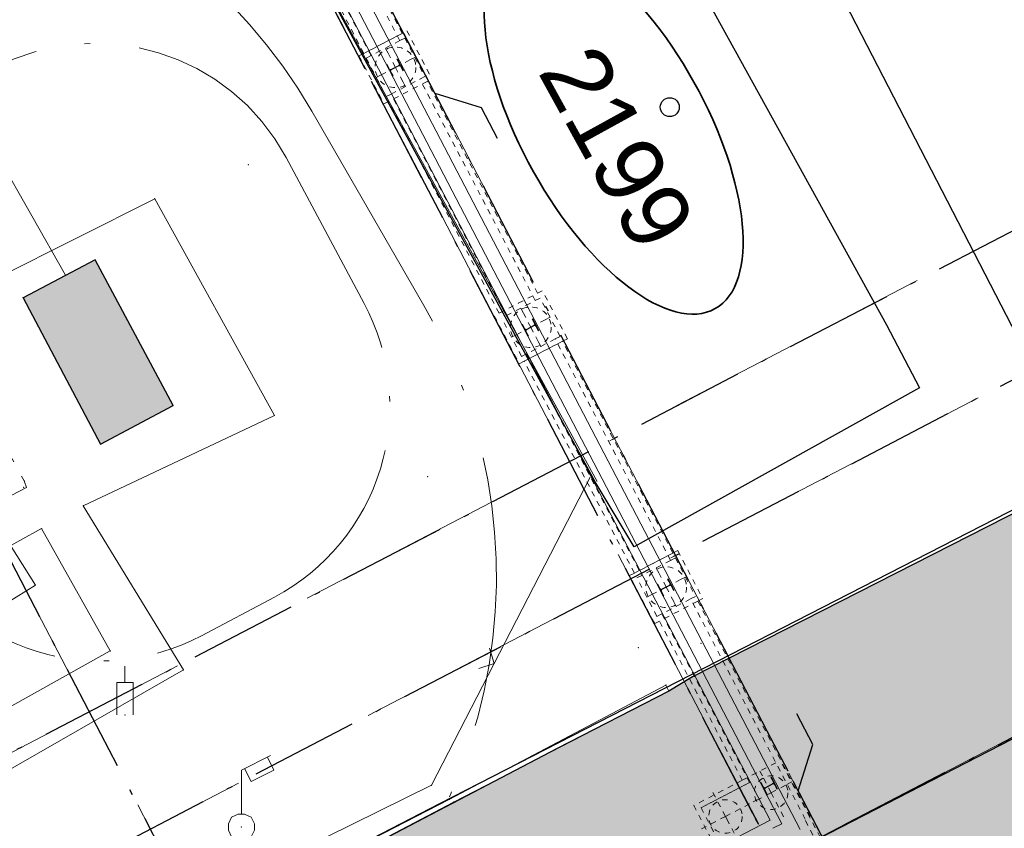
# Model space of a CAD drawing. Header units: metres. Extents: x -535942 to -530626, y -1087729 to -1086275.
# Tile 171 of 247: x -534219 to -534200, y -1086843 to -1086828. Entities that reach past the tile are written whole.
import ezdxf
from ezdxf import colors
from ezdxf.entities.mleader import LeaderData, LeaderLine
from ezdxf.math import Vec2, Vec3

# ---------------------------------------------------------------- set-up
doc = ezdxf.new("R2010")
doc.units = ezdxf.units.M
for name, pattern in [('A_CARA_07', [7, 5, -2]), ('A_CARA_15', [7.6, 5, -1.3, 0, -1.3]), ('B_CARA_03', [3, 2, -1]), ('C_1', [0.6, 0.3, -0.3]), ('Čerchovaná 20mm', [3000, 2000, -500, 0, -500]), ('Čerchovaná 3mm', [5, 3, -1, 0, -1])]:
    doc.linetypes.add(name, pattern=pattern)
for name, color, linetype in [('18', 7, 'Continuous'), ('2', 7, 'Continuous'), ('23', 7, 'Continuous'), ('8', 7, 'Continuous'), ('_blok katastr', 7, 'Continuous'), ('_blok SS sítě', 7, 'Continuous'), ('_blok zaměření - nové', 7, 'Continuous'), ('_základy', 7, 'Continuous'), ('AG_srafy SS budovy', 252, 'Continuous'), ('AG_srafy SS komunikace', 253, 'Continuous')]:
    doc.layers.add(name, color=color, linetype=linetype)
for name, color, linetype, lineweight in [('AG budovy tence', 240, 'Continuous', 18), ('AG plyn', 251, 'G_POTR_632_PN', 13), ('AG_kanal destova', 24, 'G_POTR_626_PN', 35), ('AG_legenda', 240, 'Continuous', 35), ('AG_ochranne pasmo', 7, 'A_CARA_15', 15), ('CA_DVERE', 7, 'Continuous', 13), ('CA_DVERE18', 8, 'Continuous', 9), ('CA_DVERE25', 7, 'Continuous', 9), ('CA_DVERE_NEVHRA1', 3, 'Čerchovaná 3mm', 13), ('CA_NEVHRA', 3, 'A_CARA_07', 9), ('CA_OSY', 5, 'A_CARA_15', 18), ('CA_POHHRA25', 7, 'Continuous', 25), ('CA_REZY', 1, 'Continuous', 50), ('CA_ZAKLADY25', 7, 'Continuous', 18)]:
    doc.layers.add(name, color=color, linetype=linetype, lineweight=lineweight)
doc.layers.add('AG revizni oblacek', color=111, linetype='Continuous', plot=False)
doc.layers.add('AG_revizni oblacek', color=111, linetype='Continuous', plot=False)
for name, color, linetype, lineweight, true_color in [('AG_Demolice', 7, 'Continuous', 25, 0xff8000), ('AG_dotčená parcela', 7, 'Continuous', 30, 0x007f00), ('BT_hranice_budov', 7, 'Continuous', 30, 0x007f00)]:
    doc.layers.add(name, color=color, linetype=linetype, lineweight=lineweight, true_color=true_color)
for name, color, linetype, true_color in [('BT_hranice_parcel', 7, 'Continuous', 0x007f00), ('BT_mapove_znacky', 7, 'Continuous', 0x007f00), ('BT_text_parcel', 7, 'Continuous', 0x007f00), ('sítě_GasNet-STL', 7, 'PLYN_STŘEDOTLAK_PN', 0xb80000)]:
    doc.layers.add(name, color=color, linetype=linetype, true_color=true_color)
doc.styles.add('BT_text_mapy_m', font='arial.ttf', dxfattribs={"height": 5})
doc.styles.get("Standard").update_dxf_attribs({"font": 'ARIALN.TTF'})
doc.linetypes.add('G_POTR_626_PN', pattern='A,0.5,-1,2,-6.5,[8,hpfmlin.shx,S=1,R=0,X=0,Y=0],-6.5,2,-1,0.5', length=20)
doc.linetypes.add('G_POTR_632_PN', pattern='A,0.5,-1,2,-6.5,[13,hpfmlin.shx,S=1,R=0,X=0,Y=0],-6.5,2,-1,0.5', length=20)
doc.linetypes.add('G_POTR_635_PN', pattern='A,0.5,-1,2,-6.5,[16,hpfmlin.shx,S=1,R=0,X=0,Y=0],-6.5,2,-1,0.5', length=20)
doc.linetypes.add('PLYN_STŘEDOTLAK_PN', pattern='A,2,-1,1,-1,2,-3,2,-7,[13,insite.shx,S=1,R=0,X=0,Y=0],-7', length=26)

# ---------------------------------------------------------------- blocks, each defined once
blk = doc.blocks.new('BT_symbol_404')
at = {"layer": 'BT_mapove_znacky', "lineweight": -3}
blk.add_circle((0, 0), 0.175, dxfattribs=at)
blk = doc.blocks.new('_KATASTR')
at = {"layer": 'AG_dotčená parcela', "color": 3, "lineweight": 35, "true_color": 0x00ff00}
blk.add_ellipse((-534207.706, -1086829.633), major_axis=(1.875, -3.357), ratio=0.441498, dxfattribs=at)
at = {"layer": 'BT_hranice_budov', "lineweight": -3}
blk.add_lwpolyline([(-534208.05, -1086836.19), (-534214.29, -1086824.74), (-534209, -1086821.82), (-534202.67, -1086833.29), (-534202.06, -1086834.45), (-534207.33, -1086837.39), (-534208.05, -1086836.19)], dxfattribs=at)
at = {"layer": 'BT_hranice_parcel', "lineweight": -3}
for points in [[(-534124.29, -1086793.41), (-534124.09, -1086799.01), (-534126.44, -1086803.61), (-534131.44, -1086806.72), (-534166.27, -1086820.42), (-534181.33, -1086826.86), (-534198.96, -1086836), (-534207.29, -1086819.86), (-534135.23, -1086773.61), (-534124.29, -1086793.41)], [(-534194.93, -1086866.9), (-534210.71, -1086873.4), (-534216.58, -1086863.74), (-534217.49, -1086854.29), (-534216.2, -1086849.03), (-534212.54, -1086847.21), (-534177.25, -1086829.05), (-534165.77, -1086824.13), (-534157.33, -1086820.69), (-534132.5, -1086811.08), (-534129.41, -1086810.42), (-534125.45, -1086810.2), (-534123.15, -1086810.59), (-534120.48, -1086811.7), (-534117.75, -1086813.93), (-534116.29, -1086816.19), (-534115.49, -1086818.3), (-534115.16, -1086821.27), (-534117.63, -1086831.26), (-534122.85, -1086842.51)], [(-534207.33, -1086837.39), (-534208.05, -1086836.19), (-534214.29, -1086824.74), (-534209, -1086821.82)], [(-534209, -1086821.82), (-534202.67, -1086833.29), (-534202.06, -1086834.45), (-534207.33, -1086837.39)], [(-534198.96, -1086836), (-534210.92, -1086842.13), (-534222.39, -1086848.06), (-534226.92, -1086849.68), (-534229.45, -1086849.17), (-534234.16, -1086847.82), (-534239.74, -1086847.8), (-534244.99, -1086849.4), (-534260.32, -1086856.66), (-534281.87, -1086868.15), (-534295.05, -1086874.75), (-534338.12, -1086898.49), (-534383.25, -1086923.8)]]:
    blk.add_lwpolyline(points, dxfattribs=at)
at = {"layer": 'BT_mapove_znacky', "lineweight": -3}
blk.add_blockref('BT_symbol_404', (-534206.67, -1086829.27), dxfattribs=at)
at = {"layer": 'BT_text_parcel', "lineweight": -3, "style": 'BT_text_mapy_m'}
blk.add_text('2199', height=1.25, rotation=298.82, dxfattribs=at).set_placement((-534209.12, -1086828.611))
blk = doc.blocks.new('ss plyn')
at = {"layer": 'AG plyn', "color": 251, "lineweight": 15, "ltscale": 0.5}
blk.add_line((-534219.156, -1086830.035), (-534217.827, -1086832.371), dxfattribs=at)
blk.add_line((-534219.156, -1086830.035), (-534217.827, -1086832.371), dxfattribs=at)
at = {"layer": 'sítě_GasNet-STL', "color": 251, "linetype": 'PLYN_STŘEDOTLAK_PN', "lineweight": 15}
blk.add_line((-534218.38, -1086838.095), (-534219.99, -1086835.55), dxfattribs=at)
at = {"layer": 'sítě_GasNet-STL', "color": 251, "linetype": 'G_POTR_635_PN', "lineweight": 15}
blk.add_lwpolyline([(-534218.38, -1086838.095), (-534229.275, -1086844.854), (-534232.605, -1086841.215)], dxfattribs=at)
blk = doc.blocks.new('Z13')
at = {"color": 0, "lineweight": -2}
for p, q in [((0, 1.05), (0.54, 1.32)), ((0.48, 1.29), (0.6, 1.05)), ((0, 0.24), (0, 1.05)), ((0.18, 0.84), (0.06, 1.08)), ((0.6, 1.05), (0.18, 0.84)), ((-0.18, 0.18), (-0.06, 0.24)), ((-0.06, 0.24), (0.06, 0.24)), ((0.06, 0.24), (0.18, 0.18)), ((-0.24, 0.06), (-0.18, 0.18)), ((-0.24, -0.06), (-0.24, 0.06)), ((0.18, 0.18), (0.24, 0.06)), ((0.24, 0.06), (0.24, -0.06)), ((-0.18, -0.18), (-0.24, -0.06)), ((-0.06, -0.24), (-0.18, -0.18)), ((0.18, -0.18), (0.06, -0.24)), ((0.24, -0.06), (0.18, -0.18)), ((0.06, -0.24), (-0.06, -0.24))]:
    blk.add_line(p, q, dxfattribs=at)
blk = doc.blocks.new('Z212')
at = {"color": 0, "lineweight": -2}
for p, q in [((-0.21, 0.21), (0, 0)), ((0, 0), (0.21, 0.21))]:
    blk.add_line(p, q, dxfattribs=at)
blk = doc.blocks.new('Z412')
at = {"color": 0, "lineweight": -2}
for p, q in [((0, 0.6), (0, 0.9)), ((-0.15, 0), (-0.15, 0.6)), ((-0.15, 0.6), (0.15, 0.6)), ((0.15, 0.6), (0.15, 0))]:
    blk.add_line(p, q, dxfattribs=at)
blk = doc.blocks.new('Zaměření - zekan')
at = {"layer": 'AG_srafy SS budovy', "transparency": 33554602}
h = blk.add_hatch(color=256, dxfattribs=at)
h.dxf.hatch_style = 1
h.paths.add_polyline_path([(-534228.2, -1086837.95), (-534227.78, -1086838.6), (-534226.45, -1086840.84), (-534226.075, -1086841.493), (-534219.87, -1086837.93), (-534220.11, -1086837.5), (-534221.359, -1086835.361), (-534221.96, -1086834.35), (-534222.07, -1086834.413), (-534222.42, -1086833.78), (-534222.89, -1086833.03), (-534224.64, -1086834.06), (-534223.85, -1086835.44), (-534224.161, -1086835.62)])
h.paths.add_polyline_path([(-534218.61, -1086832.79), (-534217.18, -1086835.49), (-534215.84, -1086834.78), (-534217.28, -1086832.09)])
at = {"layer": 'AG_srafy SS komunikace', "transparency": 33554516}
h = blk.add_hatch(color=256, dxfattribs=at)
h.dxf.hatch_style = 1
h.paths.add_polyline_path([(-534240.26, -1086848.01), (-534242.39, -1086848.54), (-534243.974, -1086849.136), (-534248.67, -1086851.22), (-534254.11, -1086853.75), (-534260.09, -1086856.64), (-534264.42, -1086858.86), (-534270.39, -1086862.11), (-534275.64, -1086864.95), (-534281.45, -1086868.07), (-534281.659, -1086868.183), (-534285.72, -1086869.95), (-534292.582, -1086873.477), (-534300.99, -1086878.21), (-534304.7, -1086880.03), (-534311.17, -1086883.6), (-534311.21, -1086883.69), (-534319, -1086887.9), (-534326.28, -1086891.8), (-534333.68, -1086895.85), (-534341.033, -1086899.872), (-534342.39, -1086900.59), (-534348.52, -1086904), (-534357.39, -1086909.18), (-534363.51, -1086912.76), (-534368.15, -1086915.35), (-534368.58, -1086915.38), (-534371.67, -1086917.17), (-534371.6, -1086917.36), (-534374.61, -1086918.91), (-534375.85, -1086919.55), (-534383.298, -1086923.67), (-534387.62, -1086926.167), (-534390.99, -1086928.47), (-534395.26, -1086932.19), (-534398.39, -1086935.37), (-534401.04, -1086938.71), (-534403.34, -1086942.64), (-534405.25, -1086947.26), (-534406.47, -1086948.88), (-534407.31, -1086949.26), (-534408.77, -1086950.15), (-534411.9, -1086951.42), (-534412.44, -1086951.7), (-534411.572, -1086955.25), (-534406.31, -1086953.97), (-534406.43, -1086955.99), (-534406.92, -1086958.84), (-534407.82, -1086961.82), (-534408.73, -1086963.55), (-534410.13, -1086965.71), (-534411.33, -1086966.62), (-534411.44, -1086966.66), (-534412.09, -1086967.39), (-534412.79, -1086968.05), (-534413.62, -1086968.71), (-534414.49, -1086969.26), (-534416.26, -1086969.93), (-534415.54, -1086973.73), (-534414.56, -1086973.85), (-534413.62, -1086974.05), (-534405.67, -1086972.87), (-534403.64, -1086972.67), (-534402.63, -1086972.81), (-534401.62, -1086973.13), (-534400.5, -1086973.63), (-534397.57, -1086975.25), (-534395.92, -1086976.46), (-534395, -1086977.42), (-534392.36, -1086981.04), (-534391.77, -1086982.25), (-534391.1, -1086982), (-534390.78, -1086982.85), (-534391.39, -1086983.1), (-534390.58, -1086985.29), (-534390.25, -1086986.4), (-534390.1, -1086987.69), (-534390.06, -1086988.65), (-534390.2, -1086989.8), (-534390.5, -1086990.92), (-534391.16, -1086992.45), (-534391.4, -1086992.91), (-534381.94, -1086987.31), (-534382.24, -1086986.32), (-534382.32, -1086985.31), (-534382.16, -1086984.27), (-534381.82, -1086983.34), (-534381.32, -1086982.44), (-534380.71, -1086981.63), (-534379.98, -1086980.93), (-534379.21, -1086980.3), (-534378.39, -1086979.72), (-534377.467, -1086979.211), (-534373.711, -1086977.112), (-534372.583, -1086976.508), (-534371.89, -1086976.12), (-534371.16, -1086975.66), (-534367.03, -1086973.76), (-534365.62, -1086973.12), (-534362.45, -1086971.42), (-534362.565, -1086971.198), (-534357.153, -1086968.396), (-534349.974, -1086964.676), (-534344.031, -1086961.597), (-534335.38, -1086957.063), (-534329.65, -1086954.06), (-534329.53, -1086954.31), (-534329, -1086954.29), (-534328.53, -1086954.37), (-534328.09, -1086954.52), (-534327.64, -1086954.75), (-534327.21, -1086955.13), (-534326.4, -1086956.7), (-534323.4, -1086955.17), (-534324.27, -1086953.55), (-534324.32, -1086953.03), (-534324.26, -1086952.54), (-534324.13, -1086952.05), (-534323.82, -1086951.55), (-534323.49, -1086951.1), (-534311.67, -1086944.94), (-534305.34, -1086941.6), (-534300.39, -1086939.07), (-534294.798, -1086936.104), (-534294.97, -1086935.8), (-534290.77, -1086933.636), (-534286.14, -1086931.26), (-534286.02, -1086931.42), (-534285.95, -1086931.48), (-534281.89, -1086929.385), (-534271.3, -1086923.94), (-534268.39, -1086922.44), (-534266.57, -1086921.49), (-534263.17, -1086919.71), (-534259.895, -1086918.003), (-534258.72, -1086917.39), (-534257.63, -1086916.91), (-534256.65, -1086916.73), (-534255.56, -1086916.71), (-534254.93, -1086916.98), (-534253.92, -1086917.86), (-534252.78, -1086919.28), (-534251.69, -1086920.86), (-534249.08, -1086925.78), (-534247.53, -1086928.67), (-534240.07, -1086924.81), (-534241.74, -1086921.65), (-534244.189, -1086916.906), (-534244.46, -1086916.38), (-534245.17, -1086914.8), (-534245.34, -1086913.82), (-534245.4, -1086912.79), (-534245.16, -1086911.8), (-534244.75, -1086910.85), (-534244.21, -1086909.95), (-534243.65, -1086909.23), (-534242.81, -1086908.49), (-534241.96, -1086907.93), (-534238.92, -1086906.61), (-534233.75, -1086904.35), (-534231.72, -1086903.63), (-534231.12, -1086903.38), (-534222.86, -1086899.98), (-534221.64, -1086899.45), (-534215.26, -1086896.83), (-534209.18, -1086894.35), (-534207.62, -1086893.82), (-534206.23, -1086893.48), (-534204.6, -1086893.25), (-534203.26, -1086893.19), (-534201.71, -1086893.25), (-534200.38, -1086893.427), (-534199.2, -1086893.7), (-534197.72, -1086894.19), (-534196.37, -1086894.9), (-534195.14, -1086895.82), (-534194.07, -1086896.96), (-534193.35, -1086897.92), (-534192.6, -1086899.44), (-534189.28, -1086891.78), (-534190.21, -1086891.25), (-534190.71, -1086890.67), (-534191, -1086890.06), (-534191.12, -1086889.29), (-534191.03, -1086888.49), (-534190.77, -1086887.8), (-534190.37, -1086887.08), (-534189.77, -1086886.62), (-534189.02, -1086886.35), (-534188.25, -1086886.41), (-534187.49, -1086886.8), (-534187, -1086887.35), (-534186.63, -1086888.11), (-534186.43, -1086889.03), (-534186.44, -1086889.87), (-534176.56, -1086889.35), (-534177.65, -1086886.35), (-534179.05, -1086882.57), (-534179.03, -1086882.09), (-534178.78, -1086881.7), (-534177.003, -1086880.974), (-534171.47, -1086878.73), (-534168.599, -1086877.516), (-534164.678, -1086875.911), (-534163.53, -1086875.46), (-534162.56, -1086875.05), (-534161.21, -1086874.87), (-534158.44, -1086876.72), (-534157.24, -1086876.86), (-534152.2, -1086873.32), (-534150.4, -1086872.02), (-534148.76, -1086870.34), (-534147.72, -1086869.64), (-534147.78, -1086868.94), (-534147.38, -1086868.62), (-534145.94, -1086867.86), (-534144.5, -1086867.1), (-534142.98, -1086868.83), (-534139.47, -1086866.78), (-534139.23, -1086867.11), (-534139.46, -1086867.68), (-534138.99, -1086868.33), (-534117.868, -1086863.128), (-534113.56, -1086852.87), (-534114.37, -1086851.52), (-534114.78, -1086850.57), (-534115.01, -1086849.57), (-534115.14, -1086848.49), (-534115.1, -1086846.51), (-534114.61, -1086844.2), (-534114.35, -1086844.04), (-534113.74, -1086841.96), (-534113.25, -1086840.97), (-534112.53, -1086839.04), (-534112.01, -1086837.76), (-534111.58, -1086837.05), (-534111.22, -1086836.67), (-534110.4, -1086836), (-534109.57, -1086835.59), (-534107.574, -1086834.453), (-534105.261, -1086833.135), (-534102.914, -1086831.772), (-534099.15, -1086829.58), (-534093.838, -1086826.49), (-534089.789, -1086824.133), (-534088.77, -1086823.54), (-534084.12, -1086821.01), (-534085.871, -1086817.863), (-534090.54, -1086820.46), (-534093.59, -1086822.14), (-534094.49, -1086822.57), (-534095.48, -1086822.88), (-534096.44, -1086822.95), (-534097.57, -1086822.86), (-534098.46, -1086822.57), (-534101.43, -1086820.53), (-534103.51, -1086818.2), (-534105.97, -1086814.25), (-534107.99, -1086810.23), (-534109.55, -1086807.26), (-534111.07, -1086804.41), (-534111.9, -1086802.88), (-534116.5, -1086794.06), (-534117.17, -1086792.06), (-534117.42, -1086790.69), (-534117.39, -1086789.25), (-534117.19, -1086787.5), (-534116.66, -1086785.76), (-534115.86, -1086784.28), (-534114.92, -1086782.83), (-534113.95, -1086781.82), (-534112.79, -1086780.91), (-534108.66, -1086778.44), (-534110.505, -1086775.354), (-534114.85, -1086777.87), (-534116.37, -1086778.45), (-534117.72, -1086778.78), (-534118.78, -1086778.9), (-534119.79, -1086778.87), (-534120.72, -1086778.71), (-534122.33, -1086778.24), (-534123.61, -1086777.53), (-534124.14, -1086776.51), (-534124.5, -1086775.53), (-534124.78, -1086773.93), (-534124.92, -1086772.42), (-534124.95, -1086770.88), (-534124.84, -1086769.37), (-534124.65, -1086767.87), (-534124.34, -1086766.41), (-534123.95, -1086764.94), (-534123.48, -1086763.55), (-534122.531, -1086761.319), (-534122.48, -1086761.2), (-534121.67, -1086759.91), (-534120.71, -1086758.7), (-534119.94, -1086758), (-534115.095, -1086754.803), (-534112.489, -1086753.118), (-534108.92, -1086750.81), (-534112.62, -1086746.13), (-534115.807, -1086748.182), (-534119.268, -1086750.409), (-534123.55, -1086753.29), (-534125.75, -1086754.94), (-534127.24, -1086756.26), (-534128.21, -1086757.38), (-534129.07, -1086758.68), (-534129.99, -1086760.43), (-534130.79, -1086762.3), (-534131.77, -1086765.256), (-534132.17, -1086766.67), (-534132.754, -1086769.154), (-534133.08, -1086770.92), (-534132.94, -1086773.13), (-534131.84, -1086777.78), (-534132.14, -1086777.97), (-534130.89, -1086781.58), (-534129.44, -1086783.59), (-534126.631, -1086788.645), (-534124.24, -1086793.34), (-534123.65, -1086795.82), (-534123.48, -1086797.42), (-534123.973, -1086799.534), (-534124.97, -1086801.52), (-534126.17, -1086803.45), (-534127.54, -1086804.78), (-534127.92, -1086804.75), (-534132.58, -1086807.28), (-534139.56, -1086810.01), (-534146.11, -1086812.58), (-534152.72, -1086815.14), (-534159.36, -1086817.74), (-534166.12, -1086820.4), (-534174.33, -1086823.85), (-534182.75, -1086826.87), (-534190.84, -1086831.94), (-534200.46, -1086836.84), (-534206.25, -1086839.79), (-534206.69, -1086840.05), (-534208.746, -1086841.112), (-534210.685, -1086842.126), (-534215.801, -1086844.801), (-534222.31, -1086848.04), (-534225.67, -1086849.34), (-534227.09, -1086849.34), (-534228.34, -1086849.44), (-534229.373, -1086849.268), (-534230.35, -1086849.04), (-534234.18, -1086847.95), (-534236.16, -1086847.74), (-534238.29, -1086847.76)])
h.paths.add_polyline_path([(-534391.83, -1086964.99), (-534388.99, -1086967.75), (-534389.32, -1086968.65), (-534389.03, -1086969.71), (-534388.91, -1086968.78), (-534388.57, -1086967.76), (-534388.06, -1086966.84), (-534386.87, -1086965.26), (-534384.26, -1086962.14), (-534380.15, -1086957.28), (-534377.72, -1086954.43), (-534375.258, -1086953.139), (-534377.42, -1086949), (-534378.23, -1086949.37), (-534378.17, -1086949.49), (-534379.06, -1086949.91), (-534380.6, -1086951.93), (-534380.7, -1086951.86), (-534381.58, -1086953.7), (-534381.483, -1086953.784), (-534383.82, -1086956.48), (-534386.678, -1086959.782), (-534387.92, -1086961.27), (-534389.99, -1086963.67), (-534390.75, -1086964.34), (-534391.55, -1086964.89)], flags=16)
at = {"layer": '18', "color": 252, "lineweight": 15}
for p in [(-534214.45, -1086830.33), (-534216.18, -1086830.96), (-534217.28, -1086832.09), (-534218.61, -1086832.79), (-534215.84, -1086834.78), (-534213.97, -1086834.96), (-534217.18, -1086835.49), (-534211.14, -1086836.09), (-534218.6, -1086836.29), (-534218.59, -1086836.17), (-534217.5, -1086836.63), (-534218.27, -1086837.05), (-534206.09, -1086839.17), (-534217, -1086839.31), (-534207.25, -1086839.25), (-534215.65, -1086839.66), (-534206.25, -1086839.79), (-534206.74, -1086839.94), (-534206.69, -1086840.05), (-534216.73, -1086840.49), (-534211.07, -1086841.79), (-534210.74, -1086842.05), (-534210.66, -1086842.1), (-534214.58, -1086842.56)]:
    blk.add_point(p, dxfattribs=at)
at = {"layer": '2', "color": 251, "lineweight": 15}
for p, q in [((-534214.27, -1086824.75), (-534208.01, -1086836.18)), ((-534221.39, -1086833.58), (-534216.18, -1086830.96)), ((-534216.18, -1086830.96), (-534213.97, -1086834.96)), ((-534218.61, -1086832.79), (-534217.28, -1086832.09)), ((-534217.28, -1086832.09), (-534215.84, -1086834.78)), ((-534217.18, -1086835.49), (-534218.61, -1086832.79)), ((-534215.84, -1086834.78), (-534217.18, -1086835.49)), ((-534213.97, -1086834.96), (-534217.5, -1086836.63)), ((-534217.5, -1086836.63), (-534215.65, -1086839.66)), ((-534219.87, -1086837.93), (-534218.27, -1086837.05)), ((-534218.27, -1086837.05), (-534217, -1086839.31)), ((-534217, -1086839.31), (-534220.83, -1086841.44)), ((-534215.65, -1086839.66), (-534220.27, -1086842.31)), ((-534206.25, -1086839.79), (-534206.69, -1086840.05)), ((-534210.74, -1086842.05), (-534206.74, -1086839.94)), ((-534206.69, -1086840.05), (-534210.66, -1086842.1)), ((-534206.69, -1086840.05), (-534206.74, -1086839.94)), ((-534216.37, -1086844.94), (-534210.74, -1086842.05)), ((-534210.66, -1086842.1), (-534216.34, -1086845.07))]:
    blk.add_line(p, q, dxfattribs=at)
at = {"layer": '2', "color": 251, "linetype": 'C_1', "lineweight": 15}
for p, q in [((-534219.5, -1086834.5), (-534218.59, -1086836.17)), ((-534218.55, -1086836.29), (-534218.87, -1086836.46)), ((-534218.59, -1086836.17), (-534218.55, -1086836.29))]:
    blk.add_line(p, q, dxfattribs=at)
at = {"layer": '23', "color": 252, "lineweight": 15}
for p in [(-534208.14, -1086836.1), (-534216.81, -1086844.61)]:
    blk.add_line(p, (-534211.07, -1086841.79), dxfattribs=at)
at = {"layer": 'AG_revizni oblacek'}
blk.add_lwpolyline([(-534182.75, -1086826.87), (-534190.84, -1086831.94), (-534200.46, -1086836.84), (-534206.25, -1086839.79), (-534206.69, -1086840.05), (-534208.746, -1086841.112), (-534210.685, -1086842.126), (-534215.801, -1086844.801)], dxfattribs=at)
blk.add_lwpolyline([(-534218.61, -1086832.79), (-534217.18, -1086835.49), (-534215.84, -1086834.78), (-534217.28, -1086832.09)], close=True, dxfattribs=at)
at = {"layer": '23', "color": 252, "lineweight": 15, "rotation": 62.73140000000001}
blk.add_blockref('Z212', (-534209.91, -1086839.54), dxfattribs=at)
at = {"layer": '8', "color": 252, "lineweight": 15}
for name, p in [('Z412', (-534216.73, -1086840.49)), ('Z13', (-534214.58, -1086842.56))]:
    blk.add_blockref(name, p, dxfattribs=at)
blk = doc.blocks.new('půdorys nový')
at = {"color": 251, "lineweight": 15}
for p, q in [((229.229, 69.766), (229.217, 69.766)), ((229.217, 69.766), (229.217, 69.526)), ((229.229, 69.671), (229.229, 69.766)), ((229.414, 69.65), (229.25, 69.65)), ((229.25, 69.643), (229.414, 69.643)), ((229.447, 69.766), (229.435, 69.766)), ((229.435, 69.766), (229.435, 69.671)), ((229.447, 69.526), (229.447, 69.766)), ((229.217, 69.526), (229.229, 69.526)), ((229.229, 69.526), (229.229, 69.622)), ((229.435, 69.622), (229.435, 69.526)), ((229.435, 69.526), (229.447, 69.526)), ((229.229, 64.356), (229.217, 64.356)), ((229.217, 64.356), (229.217, 64.116)), ((229.229, 64.261), (229.229, 64.356)), ((229.229, 64.116), (229.229, 64.212)), ((229.414, 64.24), (229.25, 64.24)), ((229.25, 64.233), (229.414, 64.233)), ((229.447, 64.356), (229.435, 64.356)), ((229.435, 64.356), (229.435, 64.261)), ((229.435, 64.212), (229.435, 64.116)), ((229.447, 64.116), (229.447, 64.356)), ((229.217, 64.116), (229.229, 64.116)), ((229.435, 64.116), (229.447, 64.116)), ((229.229, 58.946), (229.217, 58.946)), ((229.217, 58.946), (229.217, 58.706)), ((229.229, 58.851), (229.229, 58.946)), ((229.447, 58.946), (229.435, 58.946)), ((229.435, 58.946), (229.435, 58.851)), ((229.447, 58.706), (229.447, 58.946)), ((229.229, 58.706), (229.229, 58.802)), ((229.414, 58.83), (229.25, 58.83)), ((229.25, 58.823), (229.414, 58.823)), ((229.435, 58.802), (229.435, 58.706)), ((229.217, 58.706), (229.229, 58.706)), ((229.435, 58.706), (229.447, 58.706)), ((229.229, 54.816), (229.217, 54.816)), ((229.217, 54.816), (229.217, 54.576)), ((229.229, 54.721), (229.229, 54.816)), ((229.447, 54.816), (229.435, 54.816)), ((229.435, 54.816), (229.435, 54.721)), ((229.447, 54.576), (229.447, 54.816)), ((229.217, 54.576), (229.229, 54.576)), ((229.229, 54.576), (229.229, 54.672)), ((229.414, 54.7), (229.25, 54.7)), ((229.25, 54.693), (229.414, 54.693)), ((229.435, 54.672), (229.435, 54.576)), ((229.435, 54.576), (229.447, 54.576))]:
    blk.add_line(p, q, dxfattribs=at)
for centre, start, end in [((229.25, 69.671), 180, 270), ((229.25, 69.622), 90, 180), ((229.414, 69.671), 270, 0), ((229.414, 69.622), 0, 90), ((229.25, 64.261), 180, 270), ((229.25, 64.212), 90, 180), ((229.414, 64.261), 270, 0), ((229.414, 64.212), 0, 90), ((229.25, 58.851), 180, 270), ((229.25, 58.802), 90, 180), ((229.414, 58.851), 270, 0), ((229.414, 58.802), 0, 90), ((229.25, 54.721), 180, 270), ((229.25, 54.672), 90, 180), ((229.414, 54.721), 270, 0), ((229.414, 54.672), 0, 90)]:
    blk.add_arc(centre, 0.021, start, end, dxfattribs=at)
at = {"layer": 'CA_OSY', "color": 251, "lineweight": 15}
for p, q in [((228.837, 16.271), (228.832, 88.176)), ((229.767, 11.234), (229.767, 87.661)), ((218.832, 16.271), (218.832, 64.266)), ((23.167, 61.706), (318.349, 61.706)), ((23.167, 59.266), (318.349, 59.266)), ((23.167, 53.418), (316.818, 53.418))]:
    blk.add_line(p, q, dxfattribs=at)
at = {"layer": 'CA_POHHRA25', "color": 251, "lineweight": 15}
for q in [(229.217, 74.162), (229.032, 53.968)]:
    blk.add_line((229.217, 53.968), q, dxfattribs=at)
at = {"layer": 'CA_REZY', "color": 251, "lineweight": 15}
for p, q in [((229.057, 74.162), (229.057, 54.126)), ((229.467, 53.716), (229.467, 74.162)), ((229.057, 54.126), (218.832, 54.126))]:
    blk.add_line(p, q, dxfattribs=at)
blk = doc.blocks.new('A$Cf8a33a96')
at = {"layer": 'AG_revizni oblacek', "linetype": 'Čerchovaná 20mm'}
for p, q in [((190025, -9246), (190025, 67435)), ((200025, -9246), (200025, 67435)), ((200960, -7976), (200960, 67435)), ((-6174, 41480), (290263, 41480)), ((-6174, 39040), (290263, 39040)), ((-6174, 33190), (290263, 33190))]:
    blk.add_line(p, q, dxfattribs=at)
at = {"layer": 'CA_NEVHRA', "color": 252, "lineweight": 13}
for p, q in [((200535, 49716), (200535, 49921)), ((200535, 49421), (200535, 49716)), ((200235, 49421), (200035, 49421)), ((200535, 49421), (200235, 49421)), ((200535, 49421), (200535, 49116)), ((200535, 49421), (200835, 49421)), ((200835, 49421), (201035, 49421)), ((200535, 49116), (200535, 48921)), ((200535, 44306), (200535, 44511)), ((200535, 44011), (200535, 44306)), ((200235, 44011), (200035, 44011)), ((200535, 44011), (200235, 44011)), ((200535, 44011), (200535, 43706)), ((200535, 44011), (200835, 44011)), ((200835, 44011), (201035, 44011)), ((200535, 43706), (200535, 43511)), ((200535, 38896), (200535, 39101)), ((200535, 38601), (200535, 38896)), ((200235, 38601), (200035, 38601)), ((200535, 38601), (200235, 38601)), ((200535, 38601), (200535, 38296)), ((200535, 38601), (200835, 38601)), ((200835, 38601), (201035, 38601)), ((200535, 38296), (200535, 38101)), ((199550, 34340), (199550, 34840)), ((200500, 34690), (200500, 34840)), ((200500, 34340), (200500, 34690)), ((199550, 34340), (199050, 34340)), ((199550, 34340), (199550, 34290)), ((199550, 34340), (200050, 34340)), ((199550, 34290), (199550, 33840)), ((200230, 34340), (200000, 34340)), ((200500, 34340), (200230, 34340)), ((200500, 34340), (200500, 33840)), ((200500, 34340), (200830, 34340)), ((200830, 34340), (201000, 34340))]:
    blk.add_line(p, q, dxfattribs=at)
for centre, radius in [((200535, 49421), 375), ((200535, 44011), 375), ((200535, 38601), 375), ((199550, 34340), 310), ((200500, 34340), 310)]:
    blk.add_circle(centre, radius, dxfattribs=at)
at = {"layer": 'CA_POHHRA25', "color": 252, "linetype": 'B_CARA_03', "lineweight": 13}
for p, q in [((200235, 49821), (200235, 53331)), ((200835, 53331), (200835, 49821)), ((200135, 49921), (200135, 53231)), ((200935, 49921), (200935, 53231)), ((200135, 49921), (200935, 49921)), ((200835, 49821), (200235, 49821)), ((200135, 44511), (200135, 48921)), ((200935, 48921), (200135, 48921)), ((200235, 49021), (200835, 49021)), ((200235, 44411), (200235, 49021)), ((200835, 44411), (200835, 49021)), ((200935, 44511), (200935, 48921)), ((200135, 44511), (200935, 44511)), ((200235, 44411), (200835, 44411)), ((200935, 43511), (200135, 43511)), ((200135, 39101), (200135, 43511)), ((200835, 43611), (200235, 43611)), ((200235, 43611), (200235, 39001)), ((200835, 39001), (200835, 43611)), ((200935, 39101), (200935, 43511)), ((200135, 39101), (200935, 39101)), ((200835, 39001), (200235, 39001)), ((200835, 38201), (200235, 38201)), ((200235, 34690), (200235, 38201)), ((200835, 33615), (200835, 38201)), ((200135, 34790), (200135, 38101)), ((200935, 38101), (200135, 38101)), ((200935, 38101), (200935, 33615)), ((200135, 34790), (200925, 34790)), ((200925, 33615), (200925, 34790))]:
    blk.add_line(p, q, dxfattribs=at)
at = {"layer": 'CA_ZAKLADY25', "color": 252, "linetype": 'B_CARA_03', "lineweight": 13}
for p, q in [((200035, 49921), (201035, 49921)), ((200035, 49921), (200035, 48921)), ((200235, 49821), (200135, 49821)), ((200135, 49821), (200135, 49021)), ((200835, 49821), (200235, 49821)), ((200935, 49821), (200835, 49821)), ((200935, 49821), (200935, 49021)), ((201035, 49921), (201035, 48921)), ((200035, 48921), (201035, 48921)), ((200235, 49021), (200135, 49021)), ((200235, 49021), (200835, 49021)), ((200935, 49021), (200835, 49021)), ((201035, 44511), (200035, 44511)), ((200035, 44511), (200035, 43511)), ((200935, 44411), (200135, 44411)), ((200135, 43611), (200135, 44411)), ((200935, 43611), (200935, 44411)), ((201035, 43511), (201035, 44511)), ((200135, 43511), (200035, 43511)), ((200235, 43611), (200135, 43611)), ((200135, 43511), (200935, 43511)), ((200835, 43611), (200235, 43611)), ((200835, 43611), (200935, 43611)), ((200935, 43511), (201035, 43511)), ((200035, 38101), (200035, 39101)), ((200135, 39101), (200035, 39101)), ((200935, 39101), (200135, 39101)), ((200935, 39101), (201035, 39101)), ((201035, 39101), (201035, 38101)), ((200135, 38201), (200135, 39001)), ((200135, 39001), (200235, 39001)), ((200835, 39001), (200235, 39001)), ((200935, 39001), (200835, 39001)), ((200935, 39001), (200935, 38201)), ((200135, 38201), (200835, 38201)), ((200835, 38201), (200935, 38201)), ((200135, 38101), (200035, 38101)), ((200935, 38101), (200135, 38101)), ((200935, 38101), (201035, 38101)), ((200135, 34790), (199125, 34790)), ((199125, 34790), (199125, 34015)), ((200135, 34790), (200925, 34790)), ((200925, 33615), (200925, 34790)), ((200230, 34690), (199225, 34690)), ((199225, 34690), (199225, 33915)), ((199225, 34690), (200235, 34690)), ((200825, 31690), (200825, 33615)), ((200925, 31590), (200925, 33615))]:
    blk.add_line(p, q, dxfattribs=at)
blk = doc.blocks.new('A$C3fb6d5f6')
at = {"layer": 'AG_revizni oblacek', "linetype": 'Čerchovaná 20mm'}
for p, q in [((935, -13771), (935, 6270)), ((0, -15041), (0, 5514))]:
    blk.add_line(p, q, dxfattribs=at)
at = {"layer": 'AG_revizni oblacek'}
for p, q in [((935, -13771), (1570, -14406)), ((1570, -14406), (1570, -15041))]:
    blk.add_line(p, q, dxfattribs=at)
blk = doc.blocks.new('A$Cfefb2b01')
at = {"layer": 'AG_revizni oblacek', "linetype": 'Čerchovaná 20mm'}
for p, q in [((-935, -4846), (-935, 2322)), ((0, -4846), (0, 2322)), ((-5701, 0), (1155, 0))]:
    blk.add_line(p, q, dxfattribs=at)
at = {"layer": 'CA_DVERE', "color": 240, "lineweight": 13}
for p, q in [((-2640, -675), (-2640, -625)), ((-2640, -675), (-2610, -675)), ((-2640, -1375), (-2640, -675)), ((-2610, -675), (-2610, -625)), ((-2610, -1375), (-2610, -675)), ((-2640, -1375), (-3340, -1375)), ((-2640, -1375), (-2610, -1375)), ((-2640, -1425), (-2640, -1375)), ((-2610, -1425), (-2610, -1375))]:
    blk.add_line(p, q, dxfattribs=at)
blk.add_arc((-2640, -1375), 700, 90, 180, dxfattribs=at)
at = {"layer": 'CA_DVERE18', "color": 240, "lineweight": 13}
blk.add_line((-1150, -655), (-450, -655), dxfattribs=at)
blk.add_arc((-1150, -655), 700, 270, 0, dxfattribs=at)
at = {"layer": 'CA_DVERE25', "color": 240, "lineweight": 13}
for p, q in [((-1250, -575), (-1150, -575)), ((-1250, -655), (-1250, -575)), ((-1150, -655), (-1250, -655)), ((-1190, -655), (-1150, -655)), ((-1190, -1355), (-1190, -655)), ((-1150, -575), (-1150, -655)), ((-1150, -655), (-1150, -1355)), ((-1250, -1355), (-1150, -1355)), ((-1250, -1435), (-1250, -1355)), ((-1150, -1435), (-1250, -1435)), ((-1150, -1355), (-1190, -1355)), ((-1150, -1355), (-1150, -1435))]:
    blk.add_line(p, q, dxfattribs=at)
at = {"layer": 'CA_DVERE_NEVHRA1', "color": 240, "lineweight": 13}
for p, q in [((-2640, -1375), (-2640, -675)), ((-2610, -675), (-2610, -1375)), ((-1310, -630), (-1310, -1380)), ((-1135, -575), (-1135, -1435))]:
    blk.add_line(p, q, dxfattribs=at)
at = {"layer": 'CA_POHHRA25', "color": 240, "lineweight": 13}
for p, q in [((-3640, 300), (-2640, 300)), ((-3640, 300), (-3640, 130)), ((-2640, 130), (-2640, 300)), ((-2640, 130), (-3640, 130)), ((-2640, -1485), (-2610, -1485))]:
    blk.add_line(p, q, dxfattribs=at)
at = {"layer": 'CA_REZY', "color": 240, "lineweight": 13}
for p, q in [((-3815, 300), (-3640, 300)), ((-3815, 300), (-3815, -1660)), ((-3640, 300), (-3815, 300)), ((-2640, 300), (-1135, 300)), ((-2610, 300), (-2640, 300)), ((-2610, -625), (-2610, 300)), ((-1310, 300), (-1310, -575)), ((-1135, 300), (-1310, 300)), ((-1135, -575), (-1135, 300)), ((-3640, -1485), (-3640, 130)), ((-2640, 130), (-2640, -625)), ((-2640, -625), (-2610, -625)), ((-1310, -575), (-1135, -575)), ((-2640, -1425), (-2640, -1485)), ((-2610, -1425), (-2640, -1425)), ((-2610, -1485), (-2610, -1425)), ((-1310, -1435), (-1310, -1485)), ((-1135, -1435), (-1310, -1435)), ((-1135, -1660), (-1135, -1435)), ((-2640, -1485), (-3640, -1485)), ((-1310, -1485), (-2610, -1485)), ((-3815, -1660), (-1135, -1660))]:
    blk.add_line(p, q, dxfattribs=at)
blk = doc.blocks.new('A$C352884bd')
at = {"layer": 'AG revizni oblacek', "linetype": 'Čerchovaná 20mm'}
for p, q in [((0, -11670), (0, 2216)), ((935, -10400), (935, 946)), ((-16060, 0), (2126, 0))]:
    blk.add_line(p, q, dxfattribs=at)
at = {"layer": 'AG revizni oblacek'}
for p, q in [((1570, 1581), (1570, 2216)), ((935, 946), (1570, 1581))]:
    blk.add_line(p, q, dxfattribs=at)

msp = doc.modelspace()

# ---------------------------------------------------------------- hatches: boundary and pattern name
at = {"layer": 'AG_Demolice', "lineweight": -3}
h = msp.add_hatch(dxfattribs=at)
h.set_pattern_fill('ANSI31', color=253, scale=0.3)
h.set_pattern_definition([(72.51345, (0, 0), (-0.9084826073, 0.28620901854), [])])
edge = h.paths.add_edge_path()
edge.add_line((-534348.841, -1086934.302), (-534347.968, -1086936.438))
edge.add_line((-534347.968, -1086936.438), (-534319.478, -1086924.592))
edge.add_line((-534319.478, -1086924.592), (-534274.751, -1086905.167))
edge.add_line((-534274.751, -1086905.167), (-534233.125, -1086875.625))
edge.add_line((-534233.125, -1086875.625), (-534152.599, -1086830.989))
edge.add_line((-534152.599, -1086830.989), (-534105.758, -1086810.767))
edge.add_line((-534105.758, -1086810.767), (-534106.669, -1086808.657))
edge.add_line((-534106.669, -1086808.657), (-534153.614, -1086828.924))
edge.add_line((-534153.614, -1086828.924), (-534203.732, -1086856.704))
edge.add_line((-534203.732, -1086856.704), (-534235.331, -1086874.349))
edge.add_line((-534235.331, -1086874.349), (-534275.887, -1086903.154))
edge.add_line((-534275.887, -1086903.154), (-534320.377, -1086922.476))
edge.add_line((-534320.377, -1086922.476), (-534348.838, -1086934.311))

# ---------------------------------------------------------------- linework, layer by layer
at = {"layer": 'AG_ochranne pasmo', "color": 251, "lineweight": 13}
msp.add_lwpolyline([(-534226.939, -1086825.677), (-534233.539, -1086829.498, 0.409128), (-534236.769, -1086843.106), (-534234.621, -1086846.674, 0.408121), (-534221.091, -1086850.162), (-534214.891, -1086846.602, 0.414814), (-534211.208, -1086832.933), (-534213.28, -1086829.342, 0.414214)], format="xyb", close=True, dxfattribs=at)
at = {"layer": 'AG_ochranne pasmo', "color": 251, "lineweight": 13, "ltscale": 0.7}
msp.add_lwpolyline([(-534213.753, -1086830.202), (-534212.313, -1086832.892, -0.415511), (-534213.968, -1086838.315), (-534215.315, -1086839.029, -0.414973), (-534220.727, -1086837.357), (-534222.15, -1086834.653, -0.414214), (-534220.473, -1086829.25), (-534219.143, -1086828.55, -0.412158)], format="xyb", close=True, dxfattribs=at)

# ---------------------------------------------------------------- block references
at = {"layer": '_blok katastr', "lineweight": -3}
msp.add_blockref('_KATASTR', (0, 0), dxfattribs=at)
at = {"layer": '_blok SS sítě'}
msp.add_blockref('ss plyn', (0, 0), dxfattribs=at)
at = {"layer": '_blok zaměření - nové', "linetype": 'ByBlock'}
msp.add_blockref('Zaměření - zekan', (0, 0), dxfattribs=at)
at = {"layer": '_základy', "xscale": 0.001, "yscale": 0.001, "zscale": 0.001, "rotation": 27.51344999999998}
msp.add_blockref('A$Cf8a33a96', (-534366.759, -1086965.005), dxfattribs=at)
at = {"layer": 'CA_REZY', "xscale": 0.001, "yscale": 0.001, "zscale": 0.001, "rotation": 27.51344999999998}
for name, p in [('A$C3fb6d5f6', (-534218.199, -1086817.227)), ('A$Cfefb2b01', (-534203.861, -1086842.732))]:
    msp.add_blockref(name, p, dxfattribs=at)

# ---------------------------------------------------------------- next in the draw order: leaders
at = {"layer": 'AG_legenda'}
ml = msp.add_multileader_mtext('Standard', dxfattribs=at)
ml.set_content('{\\fArial Narrow|b1|i0|c238|p34;VESTAVEK V11}', color=256)
ml.set_leader_properties(color=256, linetype='Continuous', lineweight=13)
ml.build(insert=Vec2(0, 0))
ml.multileader.update_dxf_attribs({"has_text_frame": 1, "text_left_attachment_type": 2, "text_right_attachment_type": 2, "dogleg_length": 2, "arrow_head_size": 0.5, "scale": 0.2})
ctx = ml.context
ctx.base_point, ctx.scale, ctx.char_height, ctx.arrow_head_size, ctx.landing_gap_size, ctx.plane_origin, ctx.plane_x_axis, ctx.plane_y_axis = Vec3(-534200.304, -1086845.443), 0.2, 0.6, 0.5, 0.2, Vec3(-534110.315, -1086770.188), Vec3(0.88938, 0.457168), Vec3(-0.457168, 0.88938)
ctx.left_attachment, ctx.right_attachment = 2, 2
notes = []
notes.append((ctx, [(1, (1, 1, 0), (-534200.66, -1086845.626), (0.88938, 0.457168), 0.4, [(0, [(-534204.1, -1086844.729)], 0, [])])]))
ctx.mtext.insert, ctx.mtext.text_direction, ctx.mtext.rotation, ctx.mtext.defined_height, ctx.mtext.flow_direction = Vec3(-534200.268, -1086845.076), Vec3(0.88938, 0.457168), 0.474809, 0.454, 5
ctx.mtext.has_bg_fill, ctx.mtext.bg_color, ctx.mtext.bg_scale_factor, ctx.mtext.bg_transparency, ctx.mtext.use_window_bg_color = 1, -1027028792, 1.5, 0, 1
for ctx, leaders in notes:
    for number, flags, end, landing, length, lines in leaders:
        leader = LeaderData()
        leader.index, (leader.has_last_leader_line, leader.has_dogleg_vector, leader.attachment_direction) = number, flags
        leader.last_leader_point, leader.dogleg_vector, leader.dogleg_length = Vec3(end), Vec3(landing), length
        for number, points, colour, breaks in lines:
            line = LeaderLine()
            line.index, line.vertices, line.color, line.breaks = number, Vec3.list(points), colors.encode_raw_color(colour), breaks
            leader.lines.append(line)
        ctx.leaders.append(leader)

# ---------------------------------------------------------------- next in the draw order: block references
at = {"layer": 'AG budovy tence', "rotation": 27.51344999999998}
msp.add_blockref('půdorys nový', (-534382.965, -1086996.251), dxfattribs=at)
at = {"layer": 'AG_kanal destova', "xscale": 0.001, "yscale": 0.001, "zscale": 0.001, "rotation": 27.51344999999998}
msp.add_blockref('A$C352884bd', (-534204.69, -1086843.164), dxfattribs=at)

doc.saveas('drawing.dxf')
